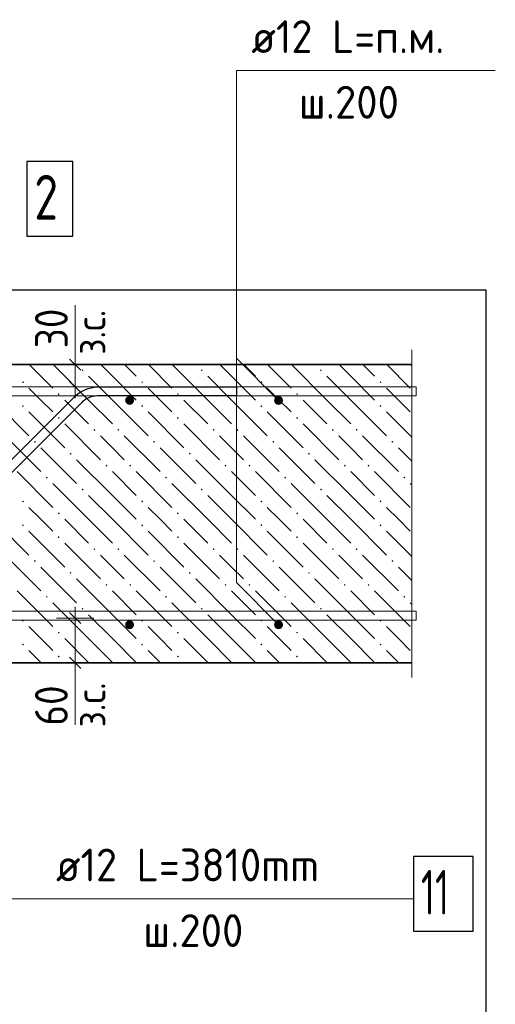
# Model space of a CAD drawing. Header units: millimetres. Extents: x 0 to 59052, y 0 to 35640.
# Tile 13 of 25: x 23707 to 27538, y 4075 to 12002. Entities that reach past the tile are written whole.
import ezdxf

# ---------------------------------------------------------------- set-up
doc = ezdxf.new("R2010")
doc.units = ezdxf.units.MM
for name, color, linetype, lineweight in [('Standard', 7, 'Continuous', 25), ('ЖБ Плита Фундамента верхний уровень', 7, 'Continuous', 35), ('Позиционная метка номер позиции', 7, 'Continuous', 13), ('Размерная выноска', 7, 'Continuous', 13)]:
    doc.layers.add(name, color=color, linetype=linetype, lineweight=lineweight)
for name, color, linetype, lineweight, true_color in [('Обрамление Г-обр.', 7, 'Continuous', 25, 0x5f1e0f), ('Обрамление П-обр. равн.', 7, 'Continuous', 25, 0x5f1e0f), ('Фоновоя арматура Х1', 7, 'Continuous', 18, 0x656565)]:
    doc.layers.add(name, color=color, linetype=linetype, lineweight=lineweight, true_color=true_color)
doc.styles.add('ISOCPEUR', font='txt')

msp = doc.modelspace()

# ---------------------------------------------------------------- hatches: boundary and pattern name
at = {"layer": 'ЖБ Плита Фундамента верхний уровень', "linetype": 'Continuous', "lineweight": 18, "transparency": 33554687}
for points in [[(24205.8, 9179.8), (24213.6, 9187.6), (24221.4, 9179.8), (24213.6, 9172)], [(25165.8, 9179.8), (25173.6, 9187.6), (25181.4, 9179.8), (25173.6, 9172)], [(26125.8, 9179.8), (26133.6, 9187.6), (26141.4, 9179.8), (26133.6, 9172)], [(23725.8, 9083.8), (23733.6, 9091.6), (23741.4, 9083.8), (23733.6, 9076)], [(24685.8, 9083.8), (24693.6, 9091.6), (24701.4, 9083.8), (24693.6, 9076)], [(25645.8, 9083.8), (25653.6, 9091.6), (25661.4, 9083.8), (25653.6, 9076)], [(26605.8, 9083.8), (26613.6, 9091.6), (26621.4, 9083.8), (26613.6, 9076)], [(24013.8, 8987.8), (24021.6, 8995.6), (24029.4, 8987.8), (24021.6, 8980)], [(24973.8, 8987.8), (24981.6, 8995.6), (24989.4, 8987.8), (24981.6, 8980)], [(25933.8, 8987.8), (25941.6, 8995.6), (25949.4, 8987.8), (25941.6, 8980)], [(23725.8, 8891.8), (23733.6, 8899.6), (23741.4, 8891.8), (23733.6, 8884)], [(24685.8, 8891.8), (24693.6, 8899.6), (24701.4, 8891.8), (24693.6, 8884)], [(25645.8, 8891.8), (25653.6, 8899.6), (25661.4, 8891.8), (25653.6, 8884)], [(26605.8, 8891.8), (26613.6, 8899.6), (26621.4, 8891.8), (26613.6, 8884)], [(24013.8, 8795.8), (24021.6, 8803.6), (24029.4, 8795.8), (24021.6, 8788)], [(24973.8, 8795.8), (24981.6, 8803.6), (24989.4, 8795.8), (24981.6, 8788)], [(25933.8, 8795.8), (25941.6, 8803.6), (25949.4, 8795.8), (25941.6, 8788)], [(24301.8, 8699.8), (24309.6, 8707.6), (24317.4, 8699.8), (24309.6, 8692)], [(24493.8, 8699.8), (24501.6, 8707.6), (24509.4, 8699.8), (24501.6, 8692)], [(25261.8, 8699.8), (25269.6, 8707.6), (25277.4, 8699.8), (25269.6, 8692)], [(25453.8, 8699.8), (25461.6, 8707.6), (25469.4, 8699.8), (25461.6, 8692)], [(26221.8, 8699.8), (26229.6, 8707.6), (26237.4, 8699.8), (26229.6, 8692)], [(26413.8, 8699.8), (26421.6, 8707.6), (26429.4, 8699.8), (26421.6, 8692)], [(23821.8, 8603.8), (23829.6, 8611.6), (23837.4, 8603.8), (23829.6, 8596)], [(24781.8, 8603.8), (24789.6, 8611.6), (24797.4, 8603.8), (24789.6, 8596)], [(25741.8, 8603.8), (25749.6, 8611.6), (25757.4, 8603.8), (25749.6, 8596)], [(26701.8, 8603.8), (26709.6, 8611.6), (26717.4, 8603.8), (26709.6, 8596)], [(24109.8, 8507.8), (24117.6, 8515.6), (24125.4, 8507.8), (24117.6, 8500)], [(25069.8, 8507.8), (25077.6, 8515.6), (25085.4, 8507.8), (25077.6, 8500)], [(26029.8, 8507.8), (26037.6, 8515.6), (26045.4, 8507.8), (26037.6, 8500)], [(24397.8, 8411.8), (24405.6, 8419.6), (24413.4, 8411.8), (24405.6, 8404)], [(24589.8, 8411.8), (24597.6, 8419.6), (24605.4, 8411.8), (24597.6, 8404)], [(25357.8, 8411.8), (25365.6, 8419.6), (25373.4, 8411.8), (25365.6, 8404)], [(25549.8, 8411.8), (25557.6, 8419.6), (25565.4, 8411.8), (25557.6, 8404)], [(26317.8, 8411.8), (26325.6, 8419.6), (26333.4, 8411.8), (26325.6, 8404)], [(26509.8, 8411.8), (26517.6, 8419.6), (26525.4, 8411.8), (26517.6, 8404)], [(23917.8, 8315.8), (23925.6, 8323.6), (23933.4, 8315.8), (23925.6, 8308)], [(24877.8, 8315.8), (24885.6, 8323.6), (24893.4, 8315.8), (24885.6, 8308)], [(25837.8, 8315.8), (25845.6, 8323.6), (25853.4, 8315.8), (25845.6, 8308)], [(26797.8, 8315.8), (26805.6, 8323.6), (26813.4, 8315.8), (26805.6, 8308)], [(24205.8, 8219.8), (24213.6, 8227.6), (24221.4, 8219.8), (24213.6, 8212)], [(25165.8, 8219.8), (25173.6, 8227.6), (25181.4, 8219.8), (25173.6, 8212)], [(26125.8, 8219.8), (26133.6, 8227.6), (26141.4, 8219.8), (26133.6, 8212)], [(23725.8, 8123.8), (23733.6, 8131.6), (23741.4, 8123.8), (23733.6, 8116)], [(24685.8, 8123.8), (24693.6, 8131.6), (24701.4, 8123.8), (24693.6, 8116)], [(25645.8, 8123.8), (25653.6, 8131.6), (25661.4, 8123.8), (25653.6, 8116)], [(26605.8, 8123.8), (26613.6, 8131.6), (26621.4, 8123.8), (26613.6, 8116)], [(24013.8, 8027.8), (24021.6, 8035.6), (24029.4, 8027.8), (24021.6, 8020)], [(24973.8, 8027.8), (24981.6, 8035.6), (24989.4, 8027.8), (24981.6, 8020)], [(25933.8, 8027.8), (25941.6, 8035.6), (25949.4, 8027.8), (25941.6, 8020)], [(23725.8, 7931.8), (23733.6, 7939.6), (23741.4, 7931.8), (23733.6, 7924)], [(24685.8, 7931.8), (24693.6, 7939.6), (24701.4, 7931.8), (24693.6, 7924)], [(25645.8, 7931.8), (25653.6, 7939.6), (25661.4, 7931.8), (25653.6, 7924)], [(26605.8, 7931.8), (26613.6, 7939.6), (26621.4, 7931.8), (26613.6, 7924)], [(24013.8, 7835.8), (24021.6, 7843.6), (24029.4, 7835.8), (24021.6, 7828)], [(24973.8, 7835.8), (24981.6, 7843.6), (24989.4, 7835.8), (24981.6, 7828)], [(25933.8, 7835.8), (25941.6, 7843.6), (25949.4, 7835.8), (25941.6, 7828)], [(24301.8, 7739.8), (24309.6, 7747.6), (24317.4, 7739.8), (24309.6, 7732)], [(24493.8, 7739.8), (24501.6, 7747.6), (24509.4, 7739.8), (24501.6, 7732)], [(25261.8, 7739.8), (25269.6, 7747.6), (25277.4, 7739.8), (25269.6, 7732)], [(25453.8, 7739.8), (25461.6, 7747.6), (25469.4, 7739.8), (25461.6, 7732)], [(26221.8, 7739.8), (26229.6, 7747.6), (26237.4, 7739.8), (26229.6, 7732)], [(26413.8, 7739.8), (26421.6, 7747.6), (26429.4, 7739.8), (26421.6, 7732)], [(23821.8, 7643.8), (23829.6, 7651.6), (23837.4, 7643.8), (23829.6, 7636)], [(24781.8, 7643.8), (24789.6, 7651.6), (24797.4, 7643.8), (24789.6, 7636)], [(25741.8, 7643.8), (25749.6, 7651.6), (25757.4, 7643.8), (25749.6, 7636)], [(26701.8, 7643.8), (26709.6, 7651.6), (26717.4, 7643.8), (26709.6, 7636)], [(24109.8, 7547.8), (24117.6, 7555.6), (24125.4, 7547.8), (24117.6, 7540)], [(25069.8, 7547.8), (25077.6, 7555.6), (25085.4, 7547.8), (25077.6, 7540)], [(26029.8, 7547.8), (26037.6, 7555.6), (26045.4, 7547.8), (26037.6, 7540)], [(24397.8, 7451.8), (24405.6, 7459.6), (24413.4, 7451.8), (24405.6, 7444)], [(24589.8, 7451.8), (24597.6, 7459.6), (24605.4, 7451.8), (24597.6, 7444)], [(25357.8, 7451.8), (25365.6, 7459.6), (25373.4, 7451.8), (25365.6, 7444)], [(25549.8, 7451.8), (25557.6, 7459.6), (25565.4, 7451.8), (25557.6, 7444)], [(26317.8, 7451.8), (26325.6, 7459.6), (26333.4, 7451.8), (26325.6, 7444)], [(26509.8, 7451.8), (26517.6, 7459.6), (26525.4, 7451.8), (26517.6, 7444)], [(23917.8, 7355.8), (23925.6, 7363.6), (23933.4, 7355.8), (23925.6, 7348)], [(24877.8, 7355.8), (24885.6, 7363.6), (24893.4, 7355.8), (24885.6, 7348)], [(25837.8, 7355.8), (25845.6, 7363.6), (25853.4, 7355.8), (25845.6, 7348)], [(26797.8, 7355.8), (26805.6, 7363.6), (26813.4, 7355.8), (26805.6, 7348)], [(24205.8, 7259.8), (24213.6, 7267.6), (24221.4, 7259.8), (24213.6, 7252)], [(25165.8, 7259.8), (25173.6, 7267.6), (25181.4, 7259.8), (25173.6, 7252)], [(26125.8, 7259.8), (26133.6, 7267.6), (26141.4, 7259.8), (26133.6, 7252)], [(23725.8, 7163.8), (23733.6, 7171.6), (23741.4, 7163.8), (23733.6, 7156)], [(24685.8, 7163.8), (24693.6, 7171.6), (24701.4, 7163.8), (24693.6, 7156)], [(25645.8, 7163.8), (25653.6, 7171.6), (25661.4, 7163.8), (25653.6, 7156)], [(26605.8, 7163.8), (26613.6, 7171.6), (26621.4, 7163.8), (26613.6, 7156)], [(24013.8, 7067.8), (24021.6, 7075.6), (24029.4, 7067.8), (24021.6, 7060)], [(24973.8, 7067.8), (24981.6, 7075.6), (24989.4, 7067.8), (24981.6, 7060)], [(25933.8, 7067.8), (25941.6, 7075.6), (25949.4, 7067.8), (25941.6, 7060)], [(23725.8, 6971.8), (23733.6, 6979.6), (23741.4, 6971.8), (23733.6, 6964)], [(24685.8, 6971.8), (24693.6, 6979.6), (24701.4, 6971.8), (24693.6, 6964)], [(25645.8, 6971.8), (25653.6, 6979.6), (25661.4, 6971.8), (25653.6, 6964)], [(26605.8, 6971.8), (26613.6, 6979.6), (26621.4, 6971.8), (26613.6, 6964)], [(24013.8, 6875.8), (24021.6, 6883.6), (24029.4, 6875.8), (24021.6, 6868)], [(24973.8, 6875.8), (24981.6, 6883.6), (24989.4, 6875.8), (24981.6, 6868)], [(25933.8, 6875.8), (25941.6, 6883.6), (25949.4, 6875.8), (25941.6, 6868)]]:
    msp.add_hatch(color=7, dxfattribs=at).paths.add_polyline_path(points, flags=16)
at = {"layer": 'Фоновоя арматура Х1', "linetype": 'Continuous', "lineweight": 18, "transparency": 33554687}
for points in [[(24628.4, 8937.1), (24625.7, 8950.9), (24617.9, 8962.6), (24606.2, 8970.4), (24592.4, 8973.1), (24578.7, 8970.4), (24567, 8962.6), (24559.2, 8950.9), (24556.4, 8937.1), (24559.2, 8923.4), (24567, 8911.7), (24578.7, 8903.9), (24592.4, 8901.1), (24606.2, 8903.9), (24617.9, 8911.7), (24625.7, 8923.4)], [(24628.4, 8937.1), (24625.7, 8950.9), (24617.9, 8962.6), (24606.2, 8970.4), (24592.4, 8973.1), (24578.7, 8970.4), (24567, 8962.6), (24559.2, 8950.9), (24556.4, 8937.1), (24559.2, 8923.4), (24567, 8911.7), (24578.7, 8903.9), (24592.4, 8901.1), (24606.2, 8903.9), (24617.9, 8911.7), (24625.7, 8923.4)], [(25828.4, 8937.1), (25825.7, 8950.9), (25817.9, 8962.6), (25806.2, 8970.4), (25792.4, 8973.1), (25778.7, 8970.4), (25767, 8962.6), (25759.2, 8950.9), (25756.4, 8937.1), (25759.2, 8923.4), (25767, 8911.7), (25778.7, 8903.9), (25792.4, 8901.1), (25806.2, 8903.9), (25817.9, 8911.7), (25825.7, 8923.4)], [(25828.4, 8937.1), (25825.7, 8950.9), (25817.9, 8962.6), (25806.2, 8970.4), (25792.4, 8973.1), (25778.7, 8970.4), (25767, 8962.6), (25759.2, 8950.9), (25756.4, 8937.1), (25759.2, 8923.4), (25767, 8911.7), (25778.7, 8903.9), (25792.4, 8901.1), (25806.2, 8903.9), (25817.9, 8911.7), (25825.7, 8923.4)], [(24628.4, 7131.1), (24625.7, 7144.9), (24617.9, 7156.6), (24606.2, 7164.4), (24592.4, 7167.1), (24578.7, 7164.4), (24567, 7156.6), (24559.2, 7144.9), (24556.4, 7131.1), (24559.2, 7117.4), (24567, 7105.7), (24578.7, 7097.9), (24592.4, 7095.1), (24606.2, 7097.9), (24617.9, 7105.7), (24625.7, 7117.4)], [(24628.4, 7131.1), (24625.7, 7144.9), (24617.9, 7156.6), (24606.2, 7164.4), (24592.4, 7167.1), (24578.7, 7164.4), (24567, 7156.6), (24559.2, 7144.9), (24556.4, 7131.1), (24559.2, 7117.4), (24567, 7105.7), (24578.7, 7097.9), (24592.4, 7095.1), (24606.2, 7097.9), (24617.9, 7105.7), (24625.7, 7117.4)], [(25828.4, 7131.1), (25825.7, 7144.9), (25817.9, 7156.6), (25806.2, 7164.4), (25792.4, 7167.1), (25778.7, 7164.4), (25767, 7156.6), (25759.2, 7144.9), (25756.4, 7131.1), (25759.2, 7117.4), (25767, 7105.7), (25778.7, 7097.9), (25792.4, 7095.1), (25806.2, 7097.9), (25817.9, 7105.7), (25825.7, 7117.4)], [(25828.4, 7131.1), (25825.7, 7144.9), (25817.9, 7156.6), (25806.2, 7164.4), (25792.4, 7167.1), (25778.7, 7164.4), (25767, 7156.6), (25759.2, 7144.9), (25756.4, 7131.1), (25759.2, 7117.4), (25767, 7105.7), (25778.7, 7097.9), (25792.4, 7095.1), (25806.2, 7097.9), (25817.9, 7105.7), (25825.7, 7117.4)]]:
    msp.add_hatch(color=7, dxfattribs=at).paths.add_polyline_path(points)

# ---------------------------------------------------------------- linework, layer by layer
at = {"layer": 'Standard', "color": 7, "linetype": 'Continuous', "lineweight": 13, "transparency": 33554687}
for p, q in [((24154.5, 9225.1), (24154.5, 9315.1)), ((24154.5, 9225.1), (24004.5, 9225.1)), ((24154.5, 9225.1), (24304.5, 9225.1)), ((24154.5, 9225.1), (24154.5, 9225.1)), ((24154.5, 9045.1), (23876.1, 9045.1)), ((24154.5, 9045.1), (24004.5, 9045.1)), ((24154.5, 9045.1), (24304.5, 9045.1)), ((24154.5, 9045.1), (24154.5, 8955.1)), ((24154.5, 7185.1), (24154.5, 7275.1)), ((24154.5, 7185.1), (24004.5, 7185.1)), ((24154.5, 7185.1), (24304.5, 7185.1)), ((24154.5, 7185.1), (24154.5, 6825.1)), ((24154.5, 6825.1), (24004.5, 6825.1)), ((24154.5, 6825.1), (24304.5, 6825.1)), ((24154.5, 6825.1), (24154.5, 6735.1))]:
    msp.add_line(p, q, dxfattribs=at)
at = {"layer": 'Standard', "color": 7, "linetype": 'Continuous', "lineweight": 25, "transparency": 33554687}
for p, q in [((24199.5, 9180.1), (24109.5, 9270.1)), ((24199.5, 9000.1), (24109.5, 9090.1)), ((24109.5, 7230.1), (24199.5, 7140.1)), ((24109.5, 6870.1), (24199.5, 6780.1))]:
    msp.add_line(p, q, dxfattribs=at)
at = {"layer": 'Standard', "color": 254, "linetype": 'Continuous', "lineweight": 25, "true_color": 0xc4c4ff, "transparency": 33554687}
msp.add_lwpolyline([(6592.4, 3621.1), (27465, 3621.1), (27465, 9825.1), (6592.4, 9825.1), (6592.4, 3621.1)], dxfattribs=at)
at = {"layer": 'Standard', "color": 7, "linetype": 'Continuous', "lineweight": 13, "transparency": 33554687}
msp.add_lwpolyline([(24154.5, 9045.1), (24154.5, 9218.5), (24154.5, 9218.5), (24154.5, 9225.1)], dxfattribs=at)
at = {"layer": 'ЖБ Плита Фундамента верхний уровень', "color": 7, "linetype": 'Continuous', "lineweight": 35, "transparency": 33554687}
for p, q in [((26865, 9225.1), (17422.4, 9225.1)), ((22822.4, 6825.1), (26865, 6825.1))]:
    msp.add_line(p, q, dxfattribs=at)
at = {"layer": 'ЖБ Плита Фундамента верхний уровень', "color": 254, "linetype": 'Continuous', "lineweight": 18, "transparency": 33554687}
for p, q in [((23784.3, 9225.1), (23973.6, 9035.8)), ((24261.6, 8939.8), (23976.3, 9225.1)), ((24453.6, 9131.8), (24360.3, 9225.1)), ((24552.3, 9225.1), (24645.6, 9131.8)), ((24744.3, 9225.1), (24933.6, 9035.8)), ((25221.6, 8939.8), (24936.3, 9225.1)), ((25413.6, 9131.8), (25320.3, 9225.1)), ((25512.3, 9225.1), (25605.6, 9131.8)), ((25704.3, 9225.1), (25893.6, 9035.8)), ((26181.6, 8939.8), (25896.3, 9225.1)), ((26373.6, 9131.8), (26280.3, 9225.1)), ((26472.3, 9225.1), (26565.6, 9131.8)), ((26664.3, 9225.1), (26853.6, 9035.8)), ((26865, 9216.4), (26856.3, 9225.1)), ((24261.6, 9131.8), (24453.6, 8939.8)), ((24453.6, 9131.8), (24645.6, 8939.8)), ((25221.6, 9131.8), (25413.6, 8939.8)), ((25413.6, 9131.8), (25605.6, 8939.8)), ((26181.6, 9131.8), (26373.6, 8939.8)), ((26373.6, 9131.8), (26565.6, 8939.8)), ((23877.6, 8939.8), (23781.6, 9035.8)), ((24837.6, 8939.8), (24741.6, 9035.8)), ((25797.6, 8939.8), (25701.6, 9035.8)), ((26757.6, 8939.8), (26661.6, 9035.8)), ((23493.6, 8939.8), (23781.6, 8651.8)), ((23973.6, 8843.8), (23877.6, 8939.8)), ((24069.6, 8939.8), (24261.6, 8747.8)), ((24261.6, 8939.8), (24453.6, 8747.8)), ((24453.6, 8939.8), (24741.6, 8651.8)), ((24933.6, 8843.8), (24837.6, 8939.8)), ((25029.6, 8939.8), (25221.6, 8747.8)), ((25221.6, 8939.8), (25413.6, 8747.8)), ((25413.6, 8939.8), (25701.6, 8651.8)), ((25893.6, 8843.8), (25797.6, 8939.8)), ((25989.6, 8939.8), (26181.6, 8747.8)), ((26181.6, 8939.8), (26373.6, 8747.8)), ((26373.6, 8939.8), (26661.6, 8651.8)), ((26853.6, 8843.8), (26757.6, 8939.8)), ((23781.6, 8843.8), (24069.6, 8555.8)), ((24741.6, 8843.8), (25029.6, 8555.8)), ((25701.6, 8843.8), (25989.6, 8555.8)), ((26661.6, 8843.8), (26865, 8640.4)), ((24069.6, 8747.8), (24357.6, 8459.8)), ((25029.6, 8747.8), (25317.6, 8459.8)), ((25989.6, 8747.8), (26277.6, 8459.8)), ((23589.6, 8651.8), (23877.6, 8363.8)), ((24453.6, 8555.8), (24357.6, 8651.8)), ((24549.6, 8651.8), (24837.6, 8363.8)), ((25413.6, 8555.8), (25317.6, 8651.8)), ((25509.6, 8651.8), (25797.6, 8363.8)), ((26373.6, 8555.8), (26277.6, 8651.8)), ((26469.6, 8651.8), (26757.6, 8363.8)), ((23877.6, 8555.8), (24165.6, 8267.8)), ((24549.6, 8459.8), (24453.6, 8555.8)), ((24837.6, 8555.8), (25125.6, 8267.8)), ((25509.6, 8459.8), (25413.6, 8555.8)), ((25797.6, 8555.8), (26085.6, 8267.8)), ((26469.6, 8459.8), (26373.6, 8555.8)), ((26757.6, 8555.8), (26865, 8448.4)), ((24453.6, 8171.8), (24165.6, 8459.8)), ((25413.6, 8171.8), (25125.6, 8459.8)), ((26373.6, 8171.8), (26085.6, 8459.8)), ((23685.6, 8363.8), (23973.6, 8075.8)), ((24453.6, 8363.8), (24645.6, 8171.8)), ((24645.6, 8363.8), (24933.6, 8075.8)), ((25413.6, 8363.8), (25605.6, 8171.8)), ((25605.6, 8363.8), (25893.6, 8075.8)), ((26373.6, 8363.8), (26565.6, 8171.8)), ((26565.6, 8363.8), (26853.6, 8075.8)), ((24261.6, 7979.8), (23973.6, 8267.8)), ((25221.6, 7979.8), (24933.6, 8267.8)), ((26181.6, 7979.8), (25893.6, 8267.8)), ((26865, 8256.4), (26853.6, 8267.8)), ((24261.6, 8171.8), (24453.6, 7979.8)), ((24453.6, 8171.8), (24645.6, 7979.8)), ((25221.6, 8171.8), (25413.6, 7979.8)), ((25413.6, 8171.8), (25605.6, 7979.8)), ((26181.6, 8171.8), (26373.6, 7979.8)), ((26373.6, 8171.8), (26565.6, 7979.8)), ((23877.6, 7979.8), (23781.6, 8075.8)), ((24837.6, 7979.8), (24741.6, 8075.8)), ((25797.6, 7979.8), (25701.6, 8075.8)), ((26757.6, 7979.8), (26661.6, 8075.8)), ((23493.6, 7979.8), (23781.6, 7691.8)), ((23973.6, 7883.8), (23877.6, 7979.8)), ((24069.6, 7979.8), (24261.6, 7787.8)), ((24261.6, 7979.8), (24453.6, 7787.8)), ((24453.6, 7979.8), (24741.6, 7691.8)), ((24933.6, 7883.8), (24837.6, 7979.8)), ((25029.6, 7979.8), (25221.6, 7787.8)), ((25221.6, 7979.8), (25413.6, 7787.8)), ((25413.6, 7979.8), (25701.6, 7691.8)), ((25893.6, 7883.8), (25797.6, 7979.8)), ((25989.6, 7979.8), (26181.6, 7787.8)), ((26181.6, 7979.8), (26373.6, 7787.8)), ((26373.6, 7979.8), (26661.6, 7691.8)), ((26853.6, 7883.8), (26757.6, 7979.8)), ((23781.6, 7883.8), (24069.6, 7595.8)), ((24741.6, 7883.8), (25029.6, 7595.8)), ((25701.6, 7883.8), (25989.6, 7595.8)), ((26661.6, 7883.8), (26865, 7680.4)), ((24069.6, 7787.8), (24357.6, 7499.8)), ((25029.6, 7787.8), (25317.6, 7499.8)), ((25989.6, 7787.8), (26277.6, 7499.8)), ((23589.6, 7691.8), (23877.6, 7403.8)), ((24453.6, 7595.8), (24357.6, 7691.8)), ((24549.6, 7691.8), (24837.6, 7403.8)), ((25413.6, 7595.8), (25317.6, 7691.8)), ((25509.6, 7691.8), (25797.6, 7403.8)), ((26373.6, 7595.8), (26277.6, 7691.8)), ((26469.6, 7691.8), (26757.6, 7403.8)), ((23877.6, 7595.8), (24165.6, 7307.8)), ((24549.6, 7499.8), (24453.6, 7595.8)), ((24837.6, 7595.8), (25125.6, 7307.8)), ((25509.6, 7499.8), (25413.6, 7595.8)), ((25797.6, 7595.8), (26085.6, 7307.8)), ((26469.6, 7499.8), (26373.6, 7595.8)), ((26757.6, 7595.8), (26865, 7488.4)), ((24453.6, 7211.8), (24165.6, 7499.8)), ((25413.6, 7211.8), (25125.6, 7499.8)), ((26373.6, 7211.8), (26085.6, 7499.8)), ((23685.6, 7403.8), (23973.6, 7115.8)), ((24453.6, 7403.8), (24645.6, 7211.8)), ((24645.6, 7403.8), (24933.6, 7115.8)), ((25413.6, 7403.8), (25605.6, 7211.8)), ((25605.6, 7403.8), (25893.6, 7115.8)), ((26373.6, 7403.8), (26565.6, 7211.8)), ((26565.6, 7403.8), (26853.6, 7115.8)), ((24261.6, 7019.8), (23973.6, 7307.8)), ((25221.6, 7019.8), (24933.6, 7307.8)), ((26181.6, 7019.8), (25893.6, 7307.8)), ((26865, 7296.4), (26853.6, 7307.8)), ((24261.6, 7211.8), (24453.6, 7019.8)), ((24453.6, 7211.8), (24645.6, 7019.8)), ((25221.6, 7211.8), (25413.6, 7019.8)), ((25413.6, 7211.8), (25605.6, 7019.8)), ((26181.6, 7211.8), (26373.6, 7019.8)), ((26373.6, 7211.8), (26565.6, 7019.8)), ((23877.6, 7019.8), (23781.6, 7115.8)), ((24837.6, 7019.8), (24741.6, 7115.8)), ((25797.6, 7019.8), (25701.6, 7115.8)), ((26757.6, 7019.8), (26661.6, 7115.8)), ((23973.6, 6923.8), (23877.6, 7019.8)), ((24069.6, 7019.8), (24261.6, 6827.8)), ((24261.6, 7019.8), (24453.6, 6827.8)), ((24453.6, 7019.8), (24648.3, 6825.1)), ((24933.6, 6923.8), (24837.6, 7019.8)), ((25029.6, 7019.8), (25221.6, 6827.8)), ((25221.6, 7019.8), (25413.6, 6827.8)), ((25413.6, 7019.8), (25608.3, 6825.1)), ((25893.6, 6923.8), (25797.6, 7019.8)), ((25989.6, 7019.8), (26181.6, 6827.8)), ((26181.6, 7019.8), (26373.6, 6827.8)), ((26373.6, 7019.8), (26568.3, 6825.1)), ((26853.6, 6923.8), (26757.6, 7019.8)), ((23781.6, 6923.8), (23880.3, 6825.1)), ((24741.6, 6923.8), (24840.3, 6825.1)), ((25701.6, 6923.8), (25800.3, 6825.1)), ((26661.6, 6923.8), (26760.3, 6825.1)), ((24069.6, 6827.8), (24072.3, 6825.1)), ((25029.6, 6827.8), (25032.3, 6825.1)), ((25989.6, 6827.8), (25992.3, 6825.1))]:
    msp.add_line(p, q, dxfattribs=at)
at = {"layer": 'Обрамление Г-обр.', "color": 38, "linetype": 'Continuous', "lineweight": 25, "true_color": 0x5f1e0f, "transparency": 33554687}
for points in [[(12383.9, 4335.1), (19434.5, 4335.1), (19452.1, 4336.4), (19469.4, 4339.2), (19486.3, 4343.6), (19502.5, 4349.4), (19518, 4356.7), (19533.1, 4365.5), (19547.3, 4375.8), (19560.6, 4387.3), (24157.3, 8973.8), (24175, 8989.1), (24194.6, 9003.2), (24215.4, 9015.4), (24237, 9025.5), (24259.4, 9033.6), (24282.8, 9039.6), (24306.6, 9043.5), (24329.9, 9045.1), (25453.9, 9045.1), (25453.9, 8973.1)], [(12383.9, 4335.1), (19434.5, 4335.1), (19452.1, 4336.4), (19469.4, 4339.2), (19486.3, 4343.6), (19502.5, 4349.4), (19518, 4356.7), (19533.1, 4365.5), (19547.3, 4375.8), (19560.6, 4387.3), (24157.3, 8973.8), (24175, 8989.1), (24194.6, 9003.2), (24215.4, 9015.4), (24237, 9025.5), (24259.4, 9033.6), (24282.8, 9039.6), (24306.6, 9043.5), (24329.9, 9045.1), (25453.9, 9045.1), (25453.9, 8973.1)], [(25453.9, 8973.1), (24332.5, 8973.1), (24314.9, 8971.9), (24297.6, 8969.1), (24280.6, 8964.7), (24264.5, 8958.9), (24249, 8951.6), (24233.9, 8942.8), (24219.7, 8932.5), (24206.4, 8921), (19609.7, 4334.5), (19592, 4319.2), (19572.4, 4305.1), (19551.6, 4292.9), (19530, 4282.8), (19507.6, 4274.7), (19484.2, 4268.6), (19460.4, 4264.8), (19437.1, 4263.1), (12381.4, 4263.1)], [(25453.9, 8973.1), (24332.5, 8973.1), (24314.9, 8971.9), (24297.6, 8969.1), (24280.6, 8964.7), (24264.5, 8958.9), (24249, 8951.6), (24233.9, 8942.8), (24219.7, 8932.5), (24206.4, 8921), (19609.7, 4334.5), (19592, 4319.2), (19572.4, 4305.1), (19551.6, 4292.9), (19530, 4282.8), (19507.6, 4274.7), (19484.2, 4268.6), (19460.4, 4264.8), (19437.1, 4263.1), (12381.4, 4263.1)]]:
    msp.add_lwpolyline(points, dxfattribs=at)
at = {"layer": 'Обрамление Г-обр.', "color": 7, "linetype": 'Continuous', "lineweight": 25, "transparency": 33554687}
msp.add_lwpolyline([(26879.3, 4665.2), (27359.3, 4665.2), (27359.3, 5265.2), (26879.3, 5265.2), (26879.3, 4665.2)], dxfattribs=at)
at = {"layer": 'Обрамление П-обр. равн.', "color": 7, "linetype": 'Continuous', "lineweight": 25, "transparency": 33554687}
msp.add_lwpolyline([(23764.4, 10260.5), (24136.4, 10260.5), (24136.4, 10860.5), (23764.4, 10860.5), (23764.4, 10260.5)], dxfattribs=at)
at = {"layer": 'Позиционная метка номер позиции', "color": 7, "linetype": 'Continuous', "lineweight": 13, "transparency": 33554687}
msp.add_lwpolyline([(22169.5, 6939.6), (22273.6, 4924.4), (26879.3, 4924.4)], dxfattribs=at)
at = {"layer": 'Размерная выноска', "color": 7, "linetype": 'Continuous', "lineweight": 13, "transparency": 33554687}
for p, q in [((24154.5, 9225.1), (24154.5, 9705.1)), ((25792.4, 8937.1), (25453, 9276.5)), ((26865, 6705.1), (26865, 9345.1)), ((24154.5, 6825.1), (24154.5, 6324.5))]:
    msp.add_line(p, q, dxfattribs=at)
msp.add_lwpolyline([(25792.4, 7131.1), (25453, 7470.5), (25453, 11592.6), (27538.4, 11592.6)], dxfattribs=at)
at = {"layer": 'Фоновоя арматура Х1', "color": 251, "linetype": 'Continuous', "lineweight": 18, "true_color": 0x656565, "transparency": 33554687}
for points in [[(17602.4, 9045.1), (26901, 9045.1), (26901, 8973.1), (17602.4, 8973.1), (17602.4, 9045.1)], [(17602.4, 9045.1), (26901, 9045.1), (26901, 8973.1), (17602.4, 8973.1), (17602.4, 9045.1)], [(17602.4, 7239.1), (26901, 7239.1), (26901, 7167.1), (17602.4, 7167.1), (17602.4, 7239.1)], [(17602.4, 7239.1), (26901, 7239.1), (26901, 7167.1), (17602.4, 7167.1), (17602.4, 7239.1)]]:
    msp.add_lwpolyline(points, dxfattribs=at)

# ---------------------------------------------------------------- texts
at = {"layer": 'Standard', "color": 7, "linetype": 'Continuous', "lineweight": 25, "transparency": 33554687, "char_height": 264, "attachment_point": 7, "rotation": 90, "style": 'ISOCPEUR'}
for s, insert, width in [('\\W0.87;30', (24094.5, 9356.7), 484.728), ('\\W0.87;60', (24094.5, 6319), 484.718)]:
    msp.add_mtext(s, dxfattribs=dict(at, insert=insert, width=width))
at = {"layer": 'Standard', "color": 7, "linetype": 'Continuous', "lineweight": 18, "transparency": 33554687, "char_height": 240, "width": 551.93, "attachment_point": 7, "rotation": 90, "style": 'ISOCPEUR'}
for insert in [(24397.8, 9304.8), (24397.8, 6304.9)]:
    msp.add_mtext('\\W0.90;з.с.', dxfattribs=dict(at, insert=insert))
at = {"layer": 'Обрамление Г-обр.', "color": 7, "linetype": 'Continuous', "lineweight": 13, "transparency": 33554687, "attachment_point": 7, "style": 'ISOCPEUR'}
for s, insert, char_height, width in [('\\W0.94;ø12 L=3810mm ', (23999.2, 5065.2), 264, 2525.252), ('\\W0.63;11', (26939.3, 4797.2), 360, 472.5)]:
    msp.add_mtext(s, dxfattribs=dict(at, insert=insert, char_height=char_height, width=width))
at = {"layer": 'Обрамление П-обр. равн.', "color": 7, "linetype": 'Continuous', "lineweight": 13, "transparency": 33554687, "attachment_point": 7, "style": 'ISOCPEUR'}
for s, insert, char_height, width in [('\\W0.78;2', (23824.4, 10392.6), 360, 391.688), ('\\W0.95;ш.200 ', (24702.6, 4537.2), 264, 1154.563)]:
    msp.add_mtext(s, dxfattribs=dict(at, insert=insert, char_height=char_height, width=width))
at = {"layer": 'Фоновоя арматура Х1', "color": 7, "linetype": 'Continuous', "lineweight": 13, "transparency": 33554687, "char_height": 264, "attachment_point": 7, "style": 'ISOCPEUR'}
for s, insert, width in [('\\W0.94;ø12 L=п.м. ', (25573, 11733.3), 1918.969), ('\\W0.95;ш.200 ', (25955.8, 11205.4), 1154.563)]:
    msp.add_mtext(s, dxfattribs=dict(at, insert=insert, width=width))

doc.saveas('drawing.dxf')
